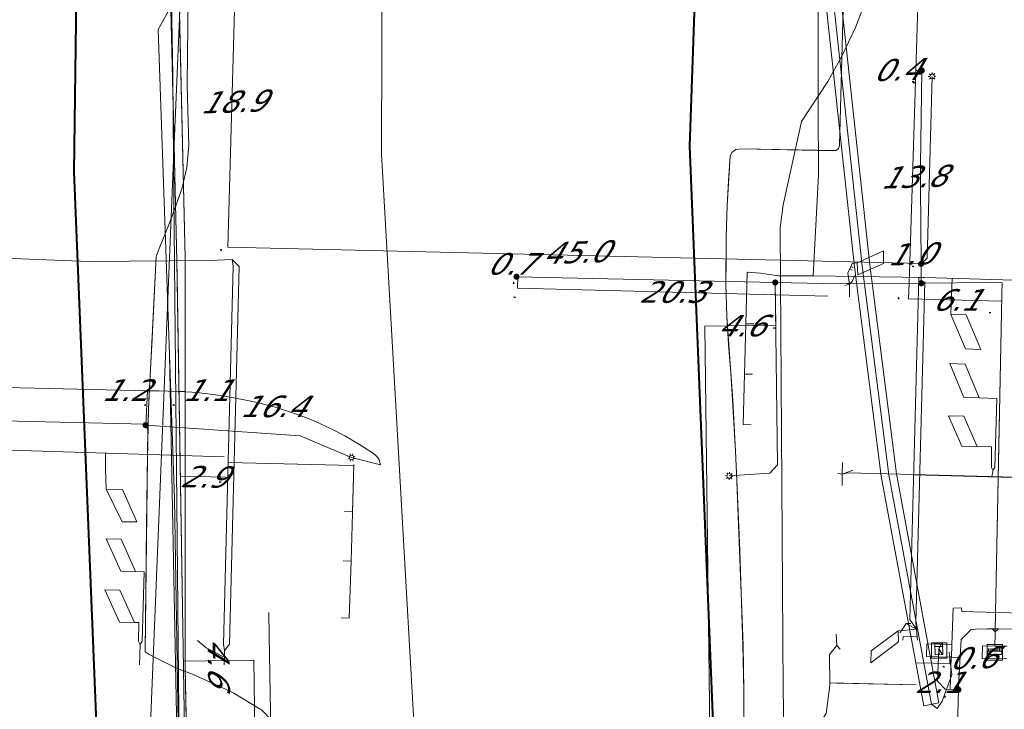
# Model space of a CAD drawing. Header units: metres. Extents: x 124576 to 133557, y 395865 to 402386.
# Tile 240 of 256: x 127912 to 127976, y 402126 to 402171. Entities that reach past the tile are written whole.
import ezdxf
from ezdxf.enums import TextEntityAlignment as Align

# ---------------------------------------------------------------- set-up
doc = ezdxf.new("R2010")
doc.units = ezdxf.units.M
doc.header["$MEASUREMENT"] = 0
for name, color, linetype, lineweight, true_color in [('LG_AanduidingEisVoorzorgsmaatregel', 7, 'Continuous', 40, 0xf7284a), ('LG_buisleidingGevaarlijkeInhoud_NV_Nederlandse_Gasunie_West', 7, 'Continuous', 13, 0xff9b00), ('LG_Datatransport_Eurofiber_Nederland_BV', 3, 'Continuous', 13, 0x00ff00), ('LG_Datatransport_Gebroeders_Van_der_Donk_BV_(FTTX)', 3, 'Continuous', 13, 0x00ff00), ('LG_Datatransport_KPN_BV', 3, 'Continuous', 13, 0x00ff00), ('LG_Datatransport_Tele2_Nederland_BV', 3, 'Continuous', 13, 0x00ff00), ('LG_Datatransport_Ziggo_BV', 3, 'Continuous', 13, 0x00ff00), ('LG_Laag_Spanning', 7, 'Continuous', 13, 0x960000), ('LG_Laag_Spanning_Enexis_Netbeheer_BV', 7, 'Continuous', 13, 0x960000), ('LG_Laag_Spanning_Gemeente_Tilburg_Ruimtelijke_Uitvoering', 7, 'Continuous', 13, 0x960000), ('LG_Midden_Spanning_Enexis_Netbeheer_BV', 7, 'Continuous', 13, 0xd20000), ('LG_unet-4_Brabant_Water', 5, 'Continuous', 13, 0x0000ff), ('MV_Datatransport_lijn', 3, 'Continuous', 0, 0x00ff00)]:
    doc.layers.add(name, color=color, linetype=linetype, lineweight=lineweight, true_color=true_color)
for name, color, linetype, lineweight in [('LG_Laag_Spanning_P_Enexis_Netbeheer_BV', 7, 'Continuous', 0), ('MV_Datatransport', 7, 'Continuous', 0), ('MV_Laag_Spanning', 7, 'Continuous', 0), ('MV_Laag_Spanning_lijn', 7, 'Continuous', 0), ('MV_Laag_Spanning_pijl', 7, 'Continuous', 0), ('MV_Midden_Spanning', 7, 'Continuous', 0), ('MV_Midden_Spanning_pijl', 7, 'Continuous', 0)]:
    doc.layers.add(name, color=color, linetype=linetype, lineweight=lineweight)
doc.styles.add('Klic_Annotatie', font='verdanai.ttf', dxfattribs={"oblique": 20, "height": 1.4})

# ---------------------------------------------------------------- blocks, each defined once
blk = doc.blocks.new('Mof')
at = {"layer": 'LG_Laag_Spanning_P_Enexis_Netbeheer_BV'}
h = blk.add_hatch(color=256, dxfattribs=at)
edge = h.paths.add_edge_path()
edge.add_arc((0, 0), 2, 0, 360)
blk = doc.blocks.new('DeliveryPoint')
at = {"layer": 'LG_Laag_Spanning_P_Enexis_Netbeheer_BV', "flags": 128}
blk.add_lwpolyline([(-3.75, -2.5), (3.75, -2.5), (3.75, 2.5), (-3.75, 2.5), (-3.75, -2.5)], close=True, dxfattribs=at)
blk.add_lwpolyline([(-3.75, 2.5), (-3.75, 2.16), (0, 0), (3.75, 2.16)], dxfattribs=at)
blk = doc.blocks.new('Streetlight')
at = {"layer": 'LG_Laag_Spanning_P_Enexis_Netbeheer_BV'}
for p, q in [((-1.77, 1.77), (-1.06, 1.06)), ((0, 2.5), (0, 1.5)), ((1.77, 1.77), (1.06, 1.06)), ((-1.06, -1.06), (-1.77, -1.77)), ((0, -1.5), (0, -2.5)), ((1.06, -1.06), (1.77, -1.77))]:
    blk.add_line(p, q, dxfattribs=at)
at = {"layer": 'LG_Laag_Spanning_P_Enexis_Netbeheer_BV', "flags": 128}
for points in [[(-2.5, 0), (-1.5, 0)], [(1.5, 0), (2.5, 0)]]:
    blk.add_lwpolyline(points, dxfattribs=at)
at = {"layer": 'LG_Laag_Spanning_P_Enexis_Netbeheer_BV'}
blk.add_circle((0, 0), 1.5, dxfattribs=at)
blk = doc.blocks.new('Verdeelkast')
at = {"layer": 'LG_Laag_Spanning_P_Enexis_Netbeheer_BV'}
for p, q in [((-4, 0.76), (-4, 2.5)), ((-3, 0.76), (-3, 2.5)), ((-2, 0.76), (-2, 2.5)), ((-1, 0.76), (-1, 2.5)), ((0, 0.76), (0, 2.5)), ((1, 0.76), (1, 2.5)), ((2, 0.76), (2, 2.5)), ((3, 0.76), (3, 2.5)), ((4.15, 0.76), (4.15, 2.5)), ((0, -2.5), (0, -1.5))]:
    blk.add_line(p, q, dxfattribs=at)
at = {"layer": 'LG_Laag_Spanning_P_Enexis_Netbeheer_BV', "flags": 128}
for points in [[(-5, -5), (5, -5), (5, 5), (-5, 5), (-5, -5)], [(-4.5, -1.5), (4.5, -1.5), (4.5, 0.76), (-4.5, 0.76), (-4.5, -1.5)]]:
    blk.add_lwpolyline(points, close=True, dxfattribs=at)
blk = doc.blocks.new('Aansluitkast_1')
at = {"layer": 'LG_Laag_Spanning_P_Enexis_Netbeheer_BV'}
for p, q in [((-2.5, 2.5), (2.5, 2.5)), ((0, -2.5), (0, 2.5))]:
    blk.add_line(p, q, dxfattribs=at)
at = {"layer": 'LG_Laag_Spanning_P_Enexis_Netbeheer_BV', "flags": 128}
blk.add_lwpolyline([(-5, -5), (5, -5), (5, 5), (-5, 5), (-5, -5)], close=True, dxfattribs=at)
blk = doc.blocks.new('m_pijl')
at = {"layer": 'MV_Laag_Spanning_pijl'}
blk.add_hatch(color=7, dxfattribs=at).paths.add_polyline_path([(-1, -0.33), (-1, 0), (-1, 0.33), (0, 0)])
at = {"layer": 'MV_Laag_Spanning_pijl', "flags": 128}
blk.add_lwpolyline([(-1, 0), (-1, 0.33), (0, 0), (-1, -0.33), (-1, 0)], close=True, dxfattribs=at)
blk = doc.blocks.new('m_pijl_1')
at = {"layer": 'MV_Midden_Spanning_pijl'}
blk.add_hatch(color=7, dxfattribs=at).paths.add_polyline_path([(-1, -0.33), (-1, 0), (-1, 0.33), (0, 0)])
at = {"layer": 'MV_Midden_Spanning_pijl', "flags": 128}
blk.add_lwpolyline([(-1, 0), (-1, 0.33), (0, 0), (-1, -0.33), (-1, 0)], close=True, dxfattribs=at)

msp = doc.modelspace()

# ---------------------------------------------------------------- linework, layer by layer
at = {"layer": 'LG_AanduidingEisVoorzorgsmaatregel', "flags": 128}
for points in [[(127923.014, 401723.419), (127919.405, 401901.81), (127919.596, 402059.144), (127915.462, 402161.148), (127915.819, 402188.747), (127894.072, 402189.123), (127887.916, 402190.701), (127883.248, 402192.858), (127875.544, 402203.826), (127874.361, 402211.527), (127875.281, 402255.335), (127879.011, 402370.177)], [(127919.029, 402366.668), (127915.216, 402228.77), (127937.981, 402228.188), (127947.452, 402224.89), (127954.136, 402217.893), (127957.005, 402208.061), (127955.432, 402162.814), (127959.592, 402059.723), (127959.403, 401902.187), (127963.191, 401714.97)]]:
    msp.add_lwpolyline(points, dxfattribs=at)
at = {"layer": 'LG_buisleidingGevaarlijkeInhoud_NV_Nederlandse_Gasunie_West', "flags": 128}
msp.add_lwpolyline([(127939.018, 402083.881), (127937.709, 402122.03), (127935.43, 402162.279), (127935.493, 402183.127), (127936.53, 402198.949), (127936.606, 402201.052), (127937.034, 402206.669)], dxfattribs=at)
at = {"layer": 'LG_Datatransport_Eurofiber_Nederland_BV', "flags": 128}
for points in [[(127958.95, 402124.47), (127958.95, 402127.44), (127958.9, 402130.41), (127958.48, 402141.59), (127958.41, 402143), (127958.22, 402146.32), (127958.1, 402148.09), (127957.84, 402151.75), (127957.79, 402153.84), (127957.81, 402156.93), (127957.86, 402158.96), (127958.06, 402162.15), (127958.18, 402162.4), (127958.43, 402162.58), (127958.8, 402162.64), (127964.93, 402162.53), (127965.1, 402162.65), (127965.17, 402162.86), (127965.67, 402181.39), (127948.05, 402181.549)], [(127958.951, 402124.465), (127958.951, 402127.439), (127958.895, 402130.412), (127958.689, 402136.557), (127958.479, 402141.588), (127958.412, 402143.004), (127958.327, 402144.625), (127958.225, 402146.316), (127958.103, 402148.089), (127957.962, 402149.929), (127957.844, 402151.751), (127957.786, 402153.843), (127957.796, 402155.389), (127957.806, 402156.935), (127957.863, 402158.958), (127957.95, 402160.553), (127958.059, 402162.147), (127958.18, 402162.396), (127958.429, 402162.584), (127958.804, 402162.644), (127964.719, 402162.495), (127964.925, 402162.528), (127965.1, 402162.653), (127965.17, 402162.865), (127965.666, 402181.391)]]:
    msp.add_lwpolyline(points, dxfattribs=at)
at = {"layer": 'LG_Datatransport_Gebroeders_Van_der_Donk_BV_(FTTX)', "flags": 128}
for points in [[(127972.286, 402129.95), (127972.46, 402128.487), (127971.832, 402126.77), (127971.502, 402126.292), (127971.13, 402126.57), (127968.36, 402141.46), (127966.64, 402155.04), (127964.49, 402174.8), (127964.27, 402178.142), (127964.415, 402179.614), (127962.468, 402179.684), (127954.744, 402180.964), (127944.467, 402181.134)], [(127971.622, 402126.662), (127968.854, 402141.537), (127967.137, 402155.098), (127964.987, 402174.854), (127963.993, 402174.746), (127966.144, 402154.981), (127967.866, 402141.383), (127970.639, 402126.478), (127971.622, 402126.662)]]:
    msp.add_lwpolyline(points, dxfattribs=at)
at = {"layer": 'LG_Datatransport_KPN_BV', "flags": 128}
for points in [[(127922.812, 402067.884), (127921.922, 402161.911), (127921.87, 402167.412), (127921.585, 402183.157), (127921.525, 402183.346), (127921.452, 402183.53), (127921.355, 402183.737), (127921.242, 402183.936), (127921.115, 402184.127), (127920.975, 402184.307), (127920.961, 402184.323), (127920.781, 402184.519), (127920.584, 402184.698), (127920.373, 402184.86), (127920.149, 402185.003), (127919.914, 402185.126), (127919.669, 402185.23), (127919.416, 402185.312), (127919.157, 402185.372), (127918.893, 402185.41), (127918.628, 402185.425), (127918.362, 402185.418)], [(127922.552, 402177.748), (127922.47, 402175.197), (127921.922, 402161.911), (127920.238, 402121.047), (127920.195, 402114.925), (127920.927, 402069.824), (127918.299, 402064.759), (127918.21, 402024.798), (127919.184, 401944.656)]]:
    msp.add_lwpolyline(points, dxfattribs=at)
at = {"layer": 'LG_Datatransport_Tele2_Nederland_BV', "flags": 128}
msp.add_lwpolyline([(127960.199, 402014.964), (127961.5, 402039.5), (127962.5, 402065.5), (127961.9, 402095.3), (127961.7, 402116.8), (127961.5, 402127.5), (127961.3, 402157.5), (127961.5, 402159), (127962.7, 402164.4), (127964.4, 402167), (127965.3, 402168.6), (127966.2, 402170.5), (127966.7, 402171.8), (127967.2, 402173.2), (127967.6, 402174.5), (127968, 402176.5), (127968.307, 402180.934), (127970.777, 402180.951), (127972.252, 402180.678)], dxfattribs=at)
at = {"layer": 'LG_Datatransport_Ziggo_BV', "flags": 128}
msp.add_lwpolyline([(127931.831, 401842.255), (127930.979, 401891.087), (127930.908, 401899.38), (127929.264, 402000.006), (127928.452, 402078.937), (127928.296, 402079.266), (127927.979, 402079.445), (127924.007, 402079.439), (127923.696, 402079.846), (127923.522, 402080.327), (127922.955, 402105.072), (127922.126, 402155.323), (127921.491, 402182.458), (127921.301, 402183.33), (127920.951, 402183.902), (127920.454, 402184.352), (127919.85, 402184.644), (127919.188, 402184.753), (127859.856, 402185.962), (127769.868, 402188.083)], dxfattribs=at)
at = {"layer": 'LG_Laag_Spanning', "flags": 128}
for points in [[(127972.424, 402129.624), (127972.425, 402129.624), (127972.426, 402129.625), (127972.428, 402129.625), (127972.429, 402129.626), (127972.43, 402129.627), (127972.431, 402129.627), (127972.431, 402129.628), (127972.432, 402129.63), (127972.432, 402129.631), (127972.433, 402129.632), (127972.433, 402129.634), (127972.463, 402130.434), (127972.463, 402130.435), (127972.463, 402130.436), (127972.462, 402130.437), (127972.462, 402130.439), (127972.461, 402130.44), (127972.461, 402130.441), (127972.46, 402130.442), (127972.459, 402130.442), (127972.458, 402130.443), (127972.456, 402130.443), (127972.455, 402130.444), (127972.453, 402130.444), (127970.854, 402130.504), (127970.853, 402130.504), (127970.852, 402130.504), (127970.851, 402130.503), (127970.849, 402130.503), (127970.848, 402130.502), (127970.847, 402130.502), (127970.846, 402130.501), (127970.846, 402130.5), (127970.845, 402130.499), (127970.845, 402130.497), (127970.844, 402130.496), (127970.844, 402130.494), (127970.814, 402129.694), (127970.814, 402129.693), (127970.814, 402129.692), (127970.815, 402129.691), (127970.815, 402129.69), (127970.816, 402129.688), (127970.817, 402129.687), (127970.817, 402129.687), (127970.818, 402129.686), (127970.819, 402129.685), (127970.821, 402129.685), (127970.822, 402129.684), (127970.824, 402129.684), (127972.423, 402129.624), (127972.424, 402129.624)], [(127976.053, 402130.341), (127975.254, 402130.355), (127974.454, 402130.369), (127974.453, 402130.369), (127974.452, 402130.369), (127974.45, 402130.368), (127974.449, 402130.368), (127974.448, 402130.367), (127974.447, 402130.366), (127974.446, 402130.365), (127974.446, 402130.364), (127974.445, 402130.363), (127974.445, 402130.362), (127974.444, 402130.361), (127974.444, 402130.359), (127974.43, 402129.559), (127974.43, 402129.558), (127974.43, 402129.557), (127974.431, 402129.555), (127974.431, 402129.554), (127974.432, 402129.553), (127974.433, 402129.552), (127974.434, 402129.551), (127974.435, 402129.551), (127974.436, 402129.55), (127974.437, 402129.55), (127974.438, 402129.549), (127974.44, 402129.549), (127976.04, 402129.521)]]:
    msp.add_lwpolyline(points, dxfattribs=at)
at = {"layer": 'LG_Laag_Spanning_Enexis_Netbeheer_BV'}
for p, q in [((127922.671, 402155.548), (127922.221, 402174.929)), ((127922.669, 402128.941), (127922.671, 402155.548)), ((127970.293, 402153.904), (127964.101, 402153.887)), ((127970.293, 402153.904), (127964.101, 402153.887)), ((127970.293, 402153.904), (127964.101, 402153.887)), ((127970.293, 402153.904), (127970.475, 402153.906)), ((127975.708, 402153.088), (127975.292, 402132.499)), ((127920.257, 402145.025), (127920.238, 402144.382)), ((127920.238, 402144.382), (127920.066, 402129.968)), ((127975.292, 402132.499), (127975.269, 402131.269)), ((127975.269, 402131.269), (127975.478, 402131.469)), ((127923.484, 402086.006), (127922.669, 402128.941))]:
    msp.add_line(p, q, dxfattribs=at)
at = {"layer": 'LG_Laag_Spanning_Enexis_Netbeheer_BV', "flags": 128}
for points in [[(127922.903, 402176.02), (127922.814, 402168.768), (127922.806, 402166.768), (127922.9, 402162.859), (127922.786, 402161.423), (127922.454, 402160.03), (127921.827, 402158.272), (127921.409, 402157.213), (127920.982, 402156.156), (127920.795, 402155.654), (127920.293, 402145.73), (127920.257, 402145.025), (127920.238, 402144.382), (127920.066, 402129.968), (127920.326, 402129.807), (127922.109, 402128.919), (127923.142, 402128.517), (127924.97, 402127.711), (127925.833, 402127.283), (127927.547, 402126.263), (127927.626, 402126.207)], [(127922.903, 402176.02), (127922.814, 402168.768), (127922.806, 402166.768), (127922.9, 402162.859), (127922.786, 402161.423), (127922.454, 402160.03), (127921.827, 402158.272), (127921.409, 402157.213), (127920.982, 402156.156), (127920.795, 402155.654), (127920.293, 402145.73), (127920.257, 402145.025), (127920.238, 402144.382), (127920.066, 402129.968), (127920.326, 402129.807), (127922.109, 402128.919), (127923.142, 402128.517), (127924.97, 402127.711), (127925.833, 402127.283), (127927.547, 402126.263), (127927.626, 402126.207)], [(127922.903, 402176.02), (127922.814, 402168.768), (127922.806, 402166.768), (127922.9, 402162.859), (127922.786, 402161.423), (127922.454, 402160.03), (127921.827, 402158.272), (127921.409, 402157.213), (127920.982, 402156.156), (127920.795, 402155.654)], [(127923.484, 402086.006), (127922.669, 402128.941), (127922.671, 402155.548), (127922.221, 402174.929), (127922.216, 402175.265), (127922.709, 402175.751), (127923.195, 402175.738), (127923.496, 402175.729)], [(127923.484, 402086.006), (127922.669, 402128.941), (127922.671, 402155.548), (127922.221, 402174.929)], [(127970.475, 402153.906), (127970.464, 402155.166), (127970.421, 402160.2), (127970.425, 402161.6), (127970.506, 402167.717)], [(127970.475, 402153.906), (127970.464, 402155.166), (127970.421, 402160.2), (127970.425, 402161.6), (127970.506, 402167.717)], [(127970.464, 402155.166), (127970.846, 402155.527), (127971.179, 402167.334)], [(127920.795, 402155.654), (127920.526, 402150.339), (127920.32, 402146.262), (127920.257, 402145.025)], [(127920.795, 402155.654), (127920.526, 402150.339), (127920.32, 402146.262), (127920.257, 402145.025)], [(127920.795, 402155.654), (127920.293, 402145.73), (127920.257, 402145.025)], [(127922.671, 402155.548), (127922.67, 402142.227), (127922.67, 402138.118), (127922.669, 402128.941)], [(127922.671, 402155.548), (127922.67, 402142.227), (127922.67, 402138.118), (127922.669, 402128.941)], [(127922.671, 402155.548), (127922.67, 402142.227), (127922.67, 402138.118), (127922.669, 402128.941)], [(127970.475, 402153.906), (127970.293, 402153.904), (127964.101, 402153.887), (127960.99, 402153.956), (127944.186, 402154.329)], [(127964.101, 402153.887), (127960.99, 402153.956), (127944.186, 402154.329)], [(127960.99, 402153.956), (127961.132, 402142.107), (127960.639, 402141.574), (127958.005, 402141.399)], [(127970.475, 402153.906), (127975.025, 402153.952), (127975.725, 402153.934), (127975.711, 402153.234), (127975.708, 402153.088), (127975.292, 402132.499), (127975.269, 402131.269), (127975.267, 402131.138), (127975.254, 402130.394), (127975.254, 402130.345)], [(127970.475, 402153.906), (127975.025, 402153.952), (127975.725, 402153.934), (127975.711, 402153.234), (127975.708, 402153.088)], [(127975.708, 402153.088), (127975.491, 402142.341), (127975.292, 402132.499)], [(127975.708, 402153.088), (127975.491, 402142.341), (127975.292, 402132.499)], [(127894.461, 402145.375), (127908.027, 402145.042), (127919.164, 402144.769), (127919.895, 402144.747), (127920.106, 402144.693), (127920.238, 402144.382), (127920.066, 402129.968), (127920.326, 402129.807), (127922.109, 402128.919), (127923.142, 402128.517), (127924.97, 402127.711), (127925.833, 402127.283), (127927.547, 402126.263), (127927.626, 402126.207)], [(127894.461, 402145.375), (127908.027, 402145.042), (127919.164, 402144.769), (127919.895, 402144.747), (127920.106, 402144.693), (127920.238, 402144.382)], [(127920.238, 402144.382), (127920.164, 402138.148), (127920.066, 402129.968)], [(127920.238, 402144.382), (127920.164, 402138.148), (127920.066, 402129.968)], [(127920.238, 402144.382), (127920.164, 402138.148), (127920.066, 402129.968)], [(127920.106, 402144.693), (127930.127, 402143.995), (127933.473, 402142.593)], [(127972.776, 402123.663), (127972.888, 402127.516), (127972.895, 402127.74), (127972.952, 402128.939), (127973.072, 402130.787), (127973.71, 402131.426), (127973.986, 402131.445), (127974.739, 402131.475), (127975.079, 402131.476), (127975.269, 402131.279), (127975.269, 402131.269), (127975.267, 402131.138), (127975.254, 402130.394), (127975.254, 402130.345)], [(127972.776, 402123.663), (127972.888, 402127.516), (127972.895, 402127.74), (127972.952, 402128.939), (127973.072, 402130.787), (127973.71, 402131.426), (127973.986, 402131.445), (127974.739, 402131.475), (127975.079, 402131.476), (127975.185, 402131.474), (127975.478, 402131.469), (127977.888, 402131.425), (127988.591, 402131.233), (127989.791, 402131.205), (127994.106, 402131.079), (128002.957, 402130.821), (128004.157, 402130.795), (128022.172, 402130.513), (128023.372, 402130.484), (128029.089, 402130.293)], [(127975.079, 402131.476), (127974.739, 402131.475), (127973.986, 402131.445), (127973.71, 402131.426), (127973.072, 402130.787), (127972.952, 402128.939), (127972.895, 402127.74), (127972.888, 402127.516), (127972.776, 402123.663)], [(127975.269, 402131.269), (127975.269, 402131.279), (127975.079, 402131.476)], [(127975.478, 402131.469), (127975.185, 402131.474), (127975.079, 402131.476)], [(128029.089, 402130.293), (128023.372, 402130.484), (128022.172, 402130.513), (128004.157, 402130.795), (128002.957, 402130.821), (127994.106, 402131.079), (127989.791, 402131.205), (127988.591, 402131.233), (127977.888, 402131.425), (127975.478, 402131.469), (127975.269, 402131.269), (127975.267, 402131.138), (127975.254, 402130.394), (127975.254, 402130.345), (127975.267, 402131.138), (127975.254, 402130.394), (127975.254, 402130.345)], [(127975.269, 402131.269), (127975.267, 402131.138), (127975.254, 402130.394), (127975.254, 402130.345)], [(128109.1, 402127.928), (128099.543, 402128.231), (128080.234, 402128.842), (128078.834, 402128.884), (128064.42, 402129.307), (128062.161, 402129.373), (128060.761, 402129.409), (128043.809, 402129.8), (128029.089, 402130.293), (128023.372, 402130.484), (128022.172, 402130.513), (128004.157, 402130.795), (128002.957, 402130.821), (127994.106, 402131.079), (127989.791, 402131.205), (127988.591, 402131.233), (127977.888, 402131.425), (127975.478, 402131.469)], [(127920.066, 402129.968), (127920.326, 402129.807), (127922.109, 402128.919), (127923.142, 402128.517), (127924.97, 402127.711), (127925.833, 402127.283), (127927.547, 402126.263), (127927.626, 402126.207), (127928.874, 402124.908)], [(127972.888, 402127.516), (127972.018, 402127.548), (127971.537, 402128.066), (127971.616, 402130.164)]]:
    msp.add_lwpolyline(points, dxfattribs=at)
at = {"layer": 'LG_Laag_Spanning_Gemeente_Tilburg_Ruimtelijke_Uitvoering'}
for p, q in [((127925.714, 402155.445), (127925.786, 402155.013)), ((127925.714, 402155.445), (127926.186, 402155.003)), ((127925.786, 402155.013), (127925.154, 402130.483)), ((127925.786, 402155.013), (127925.154, 402130.483)), ((127926.186, 402155.003), (127925.554, 402130.473)), ((127926.186, 402155.003), (127925.554, 402130.473)), ((127965.99, 402154.765), (127965.826, 402154.838)), ((127966.061, 402154.924), (127965.897, 402154.998)), ((127963.446, 402154.383), (127970.676, 402154.273)), ((127963.446, 402154.383), (127970.676, 402154.273)), ((127970.306, 402154.279), (127969.735, 402132.086)), ((127970.306, 402154.279), (127969.735, 402132.085)), ((127970.699, 402154.003), (127970.13, 402131.881)), ((127970.699, 402154.003), (127970.13, 402131.881)), ((127972.441, 402153.173), (127972.488, 402154.219)), ((127965.802, 402153.857), (127965.515, 402153.75)), ((127965.802, 402153.857), (127965.564, 402153.918)), ((127965.804, 402153.015), (127965.802, 402153.857)), ((127917.492, 402141.847), (127917.489, 402142.879)), ((127933.569, 402142.07), (127925.458, 402142.279)), ((127933.569, 402142.07), (127925.458, 402142.279)), ((127933.635, 402142.119), (127933.633, 402142.099)), ((127965.344, 402141.518), (127965.363, 402142.26)), ((127965.344, 402141.518), (127965.045, 402141.549)), ((127965.344, 402141.518), (127965.334, 402140.774)), ((127965.344, 402141.518), (127966.038, 402141.765)), ((127965.709, 402141.593), (127969.978, 402141.489)), ((127969.977, 402141.473), (128025.718, 402140.024)), ((127969.487, 402131.826), (127969.787, 402131.826)), ((127969.735, 402132.086), (127970.17, 402131.438)), ((127970.235, 402130.729), (127970.13, 402131.881)), ((127964.982, 402130.381), (127964.952, 402131.117)), ((127969.299, 402130.943), (127969.271, 402130.737)), ((127969.299, 402130.943), (127970.21, 402130.999)), ((127969.532, 402131.393), (127970.17, 402131.438)), ((127919.749, 402130.453), (127919.705, 402129.138)), ((127925.224, 402130.063), (127925.554, 402130.473)), ((127964.982, 402130.381), (127965.198, 402130.159)), ((127925.213, 402129.601), (127925.201, 402129.138)), ((127964.536, 402127.972), (127970.138, 402127.828)), ((127964.992, 402127.948), (127970.139, 402127.844))]:
    msp.add_line(p, q, dxfattribs=at)
at = {"layer": 'LG_Laag_Spanning_Gemeente_Tilburg_Ruimtelijke_Uitvoering', "flags": 128}
for points in [[(127966.415, 402178.252), (127963.746, 402178.116), (127963.773, 402165.318), (127963.795, 402160.952), (127963.446, 402154.383)], [(127891.773, 402155.199), (127891.855, 402156.18), (127908.118, 402155.64), (127916.408, 402155.328), (127924.258, 402155.384), (127925.714, 402155.445)], [(127965.984, 402155.19), (127966.314, 402155.229), (127966.356, 402154.459), (127968.031, 402155.193), (127968.021, 402156.014), (127966.314, 402155.229)], [(127959.195, 402154.634), (127959.166, 402154.611), (127959.08, 402151.282), (127959.589, 402151.274)], [(127963.446, 402154.383), (127961.21, 402154.384), (127960.038, 402154.566), (127959.195, 402154.634)], [(127965.984, 402155.19), (127965.702, 402154.563), (127965.802, 402153.857)], [(127965.802, 402153.857), (127965.98, 402154.01), (127966.161, 402154.417)], [(128140.208, 402148.411), (128140.102, 402148.586), (128140.097, 402149.736), (128105.281, 402150.877), (128088.287, 402151.613), (128088.13, 402150.765), (128038.554, 402152.571), (128009.991, 402153.112), (127970.676, 402154.273), (127970.306, 402154.279)], [(127972.441, 402153.173), (127972.402, 402151.878), (127973.386, 402151.853), (127974.338, 402149.615), (127973.345, 402149.64), (127972.402, 402151.878)], [(127959.08, 402151.282), (127958.993, 402148.007), (127959.505, 402147.999)], [(127975.256, 402141.95), (127975.37, 402146.428), (127974.241, 402146.457), (127973.333, 402148.662), (127972.339, 402148.687), (127973.248, 402146.482), (127974.241, 402146.457)], [(127958.993, 402148.007), (127958.912, 402144.732), (127959.424, 402144.724)], [(127824.536, 402145.207), (127829.356, 402145.195), (127836.586, 402145.001), (127850.141, 402144.572), (127856.466, 402144.338), (127877.034, 402144.083), (127889.835, 402143.68), (127895.222, 402143.413), (127896.481, 402143.511), (127902.837, 402143.324), (127913.375, 402143.007), (127925.21, 402142.633)], [(127975.03, 402141.955), (127975.041, 402143.281), (127974.109, 402143.305), (127973.232, 402145.277), (127972.238, 402145.302), (127973.117, 402143.331), (127974.109, 402143.305)], [(127917.492, 402141.847), (127917.544, 402140.541), (127918.593, 402140.513), (127919.535, 402138.409), (127918.57, 402138.427), (127917.543, 402140.541)], [(127933.534, 402139.064), (127933.633, 402142.099), (127933.44, 402135.862), (127932.926, 402135.879)], [(127933.633, 402142.099), (127933.534, 402139.07), (127933.021, 402139.081)], [(127975.03, 402141.955), (127975.124, 402141.779), (127975.256, 402141.95)], [(127975.124, 402141.779), (127975.112, 402141.661), (127975.063, 402141.35)], [(127965.344, 402141.518), (127965.709, 402141.593), (127969.977, 402141.483), (128025.968, 402140.017), (128025.983, 402140.61)], [(127919.883, 402130.661), (127919.999, 402135.167), (127919.453, 402135.185), (127918.51, 402137.29), (127917.545, 402137.316), (127918.49, 402135.207), (127919.453, 402135.185)], [(127933.44, 402135.863), (127933.322, 402132.163), (127932.8, 402132.18)], [(127919.63, 402130.668), (127919.661, 402131.872), (127919.373, 402131.88), (127918.43, 402133.984), (127917.462, 402134.01), (127918.406, 402131.901), (127919.373, 402131.88)], [(127970.17, 402131.438), (127969.487, 402131.826), (127969.084, 402131.201)], [(127969.532, 402131.393), (127968.971, 402131.345), (127968.99, 402130.633), (127967.203, 402129.254), (127967.211, 402130.039), (127968.968, 402131.345)], [(127919.63, 402130.668), (127919.749, 402130.453), (127919.883, 402130.661)], [(127923.46, 402130.713), (127924.031, 402130.232), (127925.211, 402129.627)], [(127925.213, 402129.626), (127925.224, 402130.063), (127925.154, 402130.483)], [(127964.982, 402130.381), (127964.509, 402129.805), (127964.539, 402127.799), (127964.295, 402125.973), (127963.705, 402125.116), (127962.418, 402124.237), (127960.049, 402123.693), (127959.675, 402123.677), (127959.131, 402123.53)], [(127970.179, 402129.253), (127972.324, 402129.226), (127972.33, 402129.695)], [(127959.675, 402123.677), (127960.119, 402123.677), (127962.418, 402124.237), (127963.705, 402125.116), (127964.295, 402125.973), (127964.539, 402127.799)]]:
    msp.add_lwpolyline(points, dxfattribs=at)
at = {"layer": 'LG_Midden_Spanning_Enexis_Netbeheer_BV', "flags": 128}
for points in [[(127922.939, 402106.072), (127922.142, 402154.323), (127922.103, 402156.323), (127921.701, 402173.49), (127921.503, 402181.928), (127921.359, 402182.973), (127920.707, 402183.603), (127919.767, 402183.812), (127917.379, 402184.344), (127915.405, 402184.622), (127911.825, 402184.842), (127909.827, 402184.924), (127860.856, 402185.941), (127858.856, 402185.986), (127769.868, 402188.083)], [(127924.262, 402079.439), (127924.007, 402079.439), (127923.522, 402080.327), (127922.978, 402104.072), (127922.939, 402106.072), (127922.142, 402154.323), (127922.103, 402156.323), (127921.701, 402173.49), (127921.503, 402181.928), (127921.359, 402182.973), (127920.707, 402183.603), (127919.767, 402183.812), (127917.379, 402184.344), (127915.405, 402184.622), (127911.825, 402184.842), (127909.827, 402184.924), (127860.856, 402185.941), (127858.856, 402185.986), (127769.868, 402188.083)], [(127925.452, 402177.674), (127925.456, 402177.824), (127925.804, 402178.166), (127926.539, 402178.148), (127926.89, 402178.139), (127927.061, 402177.969), (127927.061, 402177.958), (127927.043, 402177.314), (127927.021, 402177.133), (127927.032, 402176.936), (127926.997, 402175.697), (127926.986, 402175.289), (127926.832, 402175.029), (127926.535, 402174.857), (127921.916, 402172.175), (127920.92, 402170.373), (127921.653, 402149.249), (127921.976, 402139.92), (127923.004, 402077.81)], [(127925.452, 402177.674), (127925.456, 402177.824), (127925.804, 402178.166), (127926.539, 402178.148), (127926.89, 402178.139), (127927.061, 402177.969), (127927.061, 402177.958), (127927.043, 402177.314), (127927.021, 402177.133), (127927.032, 402176.936), (127926.997, 402175.697), (127926.986, 402175.289), (127926.832, 402175.029), (127926.535, 402174.857), (127921.916, 402172.175), (127920.92, 402170.373), (127921.653, 402149.249), (127921.976, 402139.92), (127923.004, 402077.81), (127923.134, 402073.608), (127921.653, 402149.249), (127921.976, 402139.92), (127923.004, 402077.81), (127923.134, 402073.608)], [(127927.021, 402177.133), (127927.032, 402176.936), (127926.997, 402175.697), (127926.986, 402175.289), (127926.832, 402175.029), (127926.535, 402174.857), (127921.916, 402172.175), (127920.92, 402170.373), (127921.653, 402149.249), (127921.976, 402139.92), (127923.004, 402077.81), (127923.134, 402073.608)]]:
    msp.add_lwpolyline(points, dxfattribs=at)
at = {"layer": 'LG_unet-4_Brabant_Water'}
for q in [(127928.11, 402132.54), (127928.86, 402082.12)]:
    msp.add_line((127928.13, 402131.04), q, dxfattribs=at)
at = {"layer": 'MV_Datatransport_lijn'}
for p, q in [((127927.139, 402129.427), (127922.554, 402129.373)), ((127927.721, 402079.43), (127927.139, 402129.427))]:
    msp.add_line(p, q, dxfattribs=at)
at = {"layer": 'MV_Laag_Spanning_lijn'}
for p, q in [((127961.023, 402151.183), (127960.99, 402153.956)), ((127956.423, 402151.128), (127956.844, 402115.981)), ((127920.217, 402146.934), (127920.106, 402144.693)), ((127920.203, 402141.435), (127920.293, 402145.73)), ((127933.473, 402142.593), (127935.35, 402142.11)), ((127972.453, 402130.434), (127972.542, 402132.803))]:
    msp.add_line(p, q, dxfattribs=at)
at = {"layer": 'MV_Laag_Spanning_pijl'}
for p, q in [((127925.981, 402175.14), (127925.449, 402156.247)), ((127970.115, 402167.729), (127970.506, 402167.717)), ((127925.449, 402156.247), (127970.464, 402155.181)), ((127944.261, 402153.591), (127944.277, 402154.327)), ((127964.407, 402153.075), (127944.261, 402153.591)), ((127969.646, 402152.899), (127969.678, 402153.902)), ((127969.646, 402152.899), (127975.701, 402152.748)), ((127956.423, 402151.128), (127961.023, 402151.183)), ((127921.573, 402146.902), (127920.353, 402146.93)), ((127921.573, 402146.902), (127922.67, 402146.869)), ((127972.423, 402129.634), (127972.344, 402127.536)), ((127972.423, 402129.634), (127972.996, 402129.613))]:
    msp.add_line(p, q, dxfattribs=at)
at = {"layer": 'MV_Laag_Spanning_pijl', "flags": 128}
for points in [[(127970.115, 402167.729), (127970.489, 402179.556), (127971.434, 402181.216)], [(127969.678, 402153.903), (127969.916, 402161.445), (127970.115, 402167.729)], [(127920.353, 402146.93), (127894.15, 402147.532), (127870.368, 402148.121)], [(127935.35, 402142.11), (127935.263, 402142.449), (127935.157, 402142.626), (127935.04, 402142.754), (127934.902, 402142.856), (127933.984, 402143.447), (127933.038, 402143.994), (127932.272, 402144.393), (127931.91, 402144.569), (127931.376, 402144.815), (127930.718, 402145.094), (127929.957, 402145.388), (127929.385, 402145.588), (127928.926, 402145.736), (127928.515, 402145.86), (127927.928, 402146.022), (127927.345, 402146.166), (127926.842, 402146.277), (127926.053, 402146.428), (127925.096, 402146.587), (127924.49, 402146.684), (127923.596, 402146.794), (127923.109, 402146.838), (127922.195, 402146.888), (127920.928, 402146.917), (127920.353, 402146.93), (127920.261, 402146.932), (127920.217, 402146.934)], [(127972.542, 402132.803), (127973.077, 402132.832), (127973.105, 402132.601), (127977.794, 402132.472), (127982.284, 402132.349), (127986.755, 402132.227), (127992.342, 402132.074), (127992.907, 402132.058), (127993.783, 402132.034), (127994.13, 402132.025)]]:
    msp.add_lwpolyline(points, dxfattribs=at)
at = {"layer": 'MV_Midden_Spanning_pijl'}
msp.add_line((127922.356, 402141.381), (127925.279, 402141.308), dxfattribs=at)

# ---------------------------------------------------------------- block references
at = {"layer": 'LG_Laag_Spanning_P_Enexis_Netbeheer_BV'}
for name, p, xscale, yscale, zscale, rotation in [('Mof', (127970.506, 402167.717), 0.1, 0.1, 0.1, 358), ('Streetlight', (127971.179, 402167.334), 0.1, 0.1, 0.1, 272), ('Mof', (127920.106, 402144.693), 0.1, 0.1, 0.1, 32), ('Streetlight', (127933.473, 402142.593), 0.1, 0.1, 0.1, 23), ('Streetlight', (127958.005, 402141.399), 0.09999999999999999, 0.09999999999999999, 0.09999999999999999, 176), ('DeliveryPoint', (127971.616, 402130.164), 0.1, 0.1, 0.1, 272)]:
    msp.add_blockref(name, p, dxfattribs=dict(at, xscale=xscale, yscale=yscale, zscale=zscale, rotation=rotation))
at = {"layer": 'LG_Laag_Spanning_P_Enexis_Netbeheer_BV', "xscale": 0.1, "yscale": 0.1, "zscale": 0.1}
for name, p in [('Mof', (127970.464, 402155.166)), ('Mof', (127944.186, 402154.329)), ('Mof', (127960.99, 402153.956)), ('Mof', (127970.475, 402153.906)), ('Aansluitkast_1', (127971.639, 402130.064)), ('Verdeelkast', (127975.246, 402129.945)), ('Mof', (127972.888, 402127.516))]:
    msp.add_blockref(name, p, dxfattribs=at)
at = {"layer": 'MV_Laag_Spanning_pijl', "xscale": 0.1, "yscale": 0.1, "zscale": 0.1}
for p, rotation in [((127970, 402167), 359), ((127970, 402167), 87.99999999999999), ((127925, 402156), 269), ((127970, 402155), 359), ((127944, 402154), 87.99999999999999), ((127944, 402153), 178), ((127969, 402153), 87.99999999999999), ((127975, 402152), 359), ((127920, 402146), 177), ((127920, 402146), 178), ((127922, 402146), 359), ((127972, 402129), 358), ((127972, 402127), 268.0000000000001)]:
    msp.add_blockref('m_pijl', p, dxfattribs=dict(at, rotation=rotation))
msp.add_blockref('m_pijl', (127961, 402151), dxfattribs=at)
at = {"layer": 'MV_Midden_Spanning_pijl', "xscale": 0.1, "yscale": 0.1, "zscale": 0.1, "rotation": 359}
msp.add_blockref('m_pijl_1', (127925, 402141), dxfattribs=at)

# ---------------------------------------------------------------- texts
at = {"layer": 'MV_Datatransport', "style": 'Klic_Annotatie', "oblique": 20}
msp.add_text('4.6', height=1.4, rotation=271, dxfattribs=at).set_placement((127924.847, 402129.4), align=Align.MIDDLE_CENTER)
at = {"layer": 'MV_Laag_Spanning', "style": 'Klic_Annotatie', "oblique": 20}
for s, p in [('0.4', (127968.821, 402167.77)), ('18.9', (127925.715, 402165.694)), ('13.8', (127969.896, 402160.816)), ('45.0', (127947.961, 402155.914)), ('1.0', (127969.738, 402155.803)), ('0.6', (127973.764, 402129.584))]:
    msp.add_text(s, height=1.4, rotation=2, dxfattribs=at).set_placement(p, align=Align.MIDDLE_CENTER)
for s, p in [('0.7', (127943.74, 402155.166)), ('20.3', (127954.238, 402153.336)), ('6.1', (127972.674, 402152.824)), ('4.6', (127958.723, 402151.156)), ('1.2', (127918.718, 402146.968)), ('1.1', (127923.984, 402146.963)), ('16.4', (127928.319, 402145.914)), ('2.1', (127971.537, 402127.995))]:
    msp.add_text(s, height=1.4, dxfattribs=at).set_placement(p, align=Align.MIDDLE_CENTER)
at = {"layer": 'MV_Midden_Spanning', "style": 'Klic_Annotatie', "oblique": 20}
msp.add_text('2.9', height=1.4, rotation=359, dxfattribs=at).set_placement((127923.818, 402141.345), align=Align.MIDDLE_CENTER)

doc.saveas('drawing.dxf')
